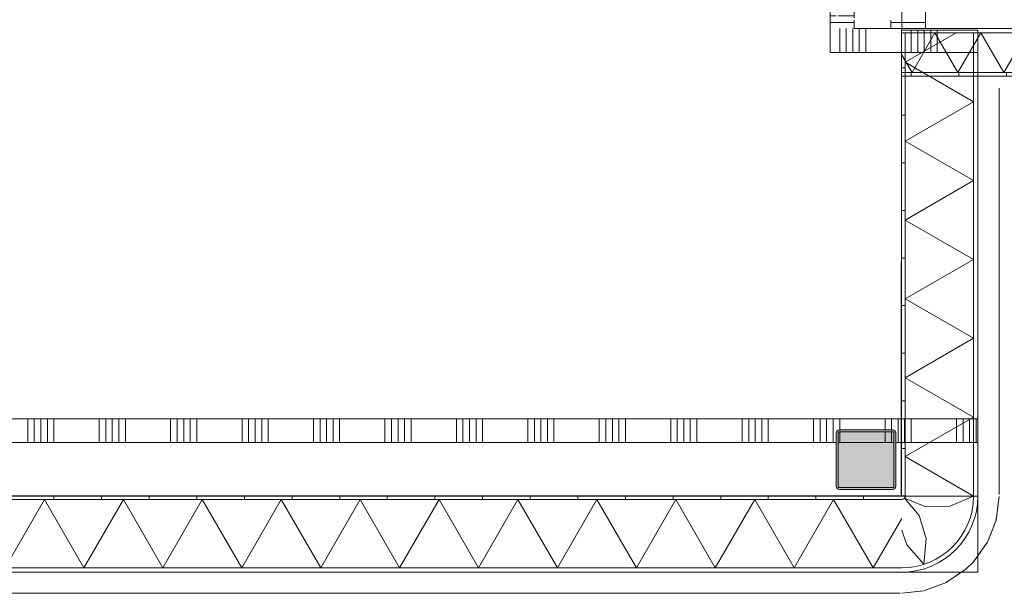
# Model space of a CAD drawing. Header units: millimetres. Extents: x -409 to 257590, y -7854 to 67330.
# Tile 72 of 205: x 58056 to 62191, y -409 to 2002. Entities that reach past the tile are written whole.
import ezdxf

# ---------------------------------------------------------------- set-up
doc = ezdxf.new("R2010")
doc.units = ezdxf.units.MM
doc.header["$MEASUREMENT"] = 0
doc.linetypes.add('B0702', pattern=[117.37, 78.119999, -39.250001])
for name, color, linetype in [('New_21 Buitenwanden', 7, 'Continuous'), ('New_21 Buitenwanden Doorsnede-arcering', 7, 'Continuous'), ('New_21 Buitenwanden Laagscheidingslijnen', 7, 'Continuous'), ('New_22 NC Binnenwanden', 7, 'Continuous'), ('New_22 NC Binnenwanden Doorsnede-arcering', 7, 'Continuous'), ('New_23 Vloeren', 7, 'Continuous'), ('New_41 Buitenwandafwerking houten latten', 7, 'Continuous'), ('New_Z Ruimtefuncties Zone omranding', 7, 'Continuous'), ('S-COLS-____-OTLN.RVT S', 7, 'Continuous'), ('S-COLS-____-OTLN.RVT S 2D arcering', 7, 'Continuous')]:
    doc.layers.add(name, color=color, linetype=linetype)

# ---------------------------------------------------------------- blocks, each defined once
blk = doc.blocks.new('Slab_1_2', base_point=(0, 42578.3))
at = {"layer": 'New_23 Vloeren', "color": 1, "linetype": 'Continuous', "lineweight": 0, "flags": 128}
blk.add_lwpolyline([(0, 39540), (0, 17060), (25600, 17060), (25600, 17609.8), (25675, 17609.8), (25675, 23014.6), (28539.8, 23014.6), (28539.8, 23140.4), (29892.5, 23140.4), (29892.5, 17609.8), (30010, 17609.8), (30010, 0), (61758.5, 0), (61760, 1964.4), (61760.2, 1964.4), (61758.1, 8599), (73460, 8599)], dxfattribs=at)
blk = doc.blocks.new('*X673')
at = {"layer": 'New_22 NC Binnenwanden Doorsnede-arcering', "color": 254, "linetype": 'Continuous', "lineweight": 0, "true_color": 0xe9ebeb}
for p, q in [((58090.3, 225), (58090.3, 325)), ((58117.7, 225), (58117.7, 325)), ((58145.1, 225), (58145.1, 325)), ((58172.6, 225), (58172.6, 325)), ((58200, 225), (58200, 325)), ((58390.3, 225), (58390.3, 325)), ((58417.7, 225), (58417.7, 325)), ((58445.1, 225), (58445.1, 325)), ((58472.6, 225), (58472.6, 325)), ((58500, 225), (58500, 325)), ((58690.3, 225), (58690.3, 325)), ((58717.7, 225), (58717.7, 325)), ((58745.1, 225), (58745.1, 325)), ((58772.6, 225), (58772.6, 325)), ((58800, 225), (58800, 325)), ((58990.3, 225), (58990.3, 325)), ((59017.7, 225), (59017.7, 325)), ((59045.1, 225), (59045.1, 325)), ((59072.6, 225), (59072.6, 325)), ((59100, 225), (59100, 325)), ((59290.3, 225), (59290.3, 325)), ((59317.7, 225), (59317.7, 325)), ((59345.1, 225), (59345.1, 325)), ((59372.6, 225), (59372.6, 325)), ((59400, 225), (59400, 325)), ((59590.3, 225), (59590.3, 325)), ((59617.7, 225), (59617.7, 325)), ((59645.1, 225), (59645.1, 325)), ((59672.6, 225), (59672.6, 325)), ((59700, 225), (59700, 325)), ((59890.3, 225), (59890.3, 325)), ((59917.7, 225), (59917.7, 325)), ((59945.1, 225), (59945.1, 325)), ((59972.6, 225), (59972.6, 325)), ((60000, 225), (60000, 325)), ((60190.3, 225), (60190.3, 325)), ((60217.7, 225), (60217.7, 325)), ((60245.1, 225), (60245.1, 325)), ((60272.6, 225), (60272.6, 325)), ((60300, 225), (60300, 325)), ((60490.3, 225), (60490.3, 325)), ((60517.7, 225), (60517.7, 325)), ((60545.1, 225), (60545.1, 325)), ((60572.6, 225), (60572.6, 325)), ((60600, 225), (60600, 325)), ((60790.3, 225), (60790.3, 325)), ((60817.7, 225), (60817.7, 325)), ((60845.1, 225), (60845.1, 325)), ((60872.6, 225), (60872.6, 325)), ((60900, 225), (60900, 325)), ((61090.3, 225), (61090.3, 325)), ((61117.7, 225), (61117.7, 325)), ((61145.1, 225), (61145.1, 325)), ((61172.6, 225), (61172.6, 325)), ((61200, 225), (61200, 325)), ((61390.3, 225), (61390.3, 325)), ((61417.7, 225), (61417.7, 325)), ((61445.1, 225), (61445.1, 325)), ((61472.6, 225), (61472.6, 325)), ((61500, 274.6), (61500, 325)), ((61690.3, 275), (61690.3, 325)), ((61717.7, 275), (61717.7, 325)), ((61745.1, 225), (61745.1, 325))]:
    blk.add_line(p, q, dxfattribs=at)
blk = doc.blocks.new('*X674')
at = {"layer": 'New_22 NC Binnenwanden Doorsnede-arcering', "color": 254, "linetype": 'Continuous', "lineweight": 0, "true_color": 0xe9ebeb}
for p, q in [((61500, 225), (61500, 266.6)), ((61690.3, 225), (61690.3, 267)), ((61717.7, 225), (61717.7, 267))]:
    blk.add_line(p, q, dxfattribs=at)
blk = doc.blocks.new('*X680')
at = {"layer": 'New_22 NC Binnenwanden Doorsnede-arcering', "color": 254, "linetype": 'Continuous', "lineweight": 0, "true_color": 0xe9ebeb}
blk.add_line((62072.6, 225), (62072.6, 325), dxfattribs=at)
blk = doc.blocks.new('*X682')
at = {"layer": 'New_22 NC Binnenwanden Doorsnede-arcering', "color": 254, "linetype": 'Continuous', "lineweight": 0, "true_color": 0xe9ebeb}
blk.add_line((61772.6, 225), (61772.6, 325), dxfattribs=at)
blk = doc.blocks.new('*X684')
at = {"layer": 'New_22 NC Binnenwanden Doorsnede-arcering', "color": 254, "linetype": 'Continuous', "lineweight": 0, "true_color": 0xe9ebeb}
for p, q in [((61800, 225), (61800, 325)), ((61990.3, 225), (61990.3, 325)), ((62017.7, 225), (62017.7, 325)), ((62045.1, 225), (62045.1, 325))]:
    blk.add_line(p, q, dxfattribs=at)
blk = doc.blocks.new('Wall_147_2', base_point=(61760, 325))
at = {"layer": 'New_21 Buitenwanden', "color": 8, "linetype": 'Continuous', "lineweight": 0, "true_color": 0x778488}
for p, q in [((61775, 325), (61760, 325)), ((61775.1, 325), (61775, 325)), ((62062.1, 325), (61775.1, 325)), ((62062.2, 325), (62062.1, 325)), ((62080.2, 325), (62062.2, 325)), ((62080.2, 225), (62080.2, 325)), ((61760, 225), (61775, 225)), ((61775, 225), (61775.1, 225)), ((61775.1, 225), (62062.1, 225)), ((62062.1, 225), (62062.2, 225)), ((62062.2, 225), (62080.2, 225))]:
    blk.add_line(p, q, dxfattribs=at)
at = {"layer": 'New_22 NC Binnenwanden', "color": 8, "linetype": 'Continuous', "lineweight": 0, "true_color": 0x778488, "flags": 128}
for points in [[(61760, 325), (58020, 325)], [(57970, 225), (61485, 225)], [(61493, 225), (61727, 225)], [(61735, 225), (61760, 225)]]:
    blk.add_lwpolyline(points, dxfattribs=at)
at = {"layer": 'New_22 NC Binnenwanden', "color": 8, "lineweight": 0, "true_color": 0x778488}
for name in ['*X673', '*X682', '*X684', '*X680', '*X674']:
    blk.add_blockref(name, (0, 0), dxfattribs=at)
blk = doc.blocks.new('*X745')
at = {"layer": 'New_22 NC Binnenwanden Doorsnede-arcering', "color": 254, "linetype": 'Continuous', "lineweight": 0, "true_color": 0xe9ebeb}
for p, q in [((61554.9, 1959.3), (61554.9, 1864.4)), ((61500, 1904.4), (61500, 1864.4)), ((61527.4, 1931.8), (61527.4, 1864.4))]:
    blk.add_line(p, q, dxfattribs=at)
blk = doc.blocks.new('*X746')
at = {"layer": 'New_22 NC Binnenwanden Doorsnede-arcering', "color": 254, "linetype": 'Continuous', "lineweight": 0, "true_color": 0xe9ebeb}
for p, q in [((61582.3, 1964.4), (61582.3, 1864.4)), ((61609.7, 1964.4), (61609.7, 1864.4))]:
    blk.add_line(p, q, dxfattribs=at)
blk = doc.blocks.new('*X747')
at = {"layer": 'New_22 NC Binnenwanden Doorsnede-arcering', "color": 254, "linetype": 'Continuous', "lineweight": 0, "true_color": 0xe9ebeb}
for p, q in [((61500, 1964.4), (61500, 1904.4)), ((61527.4, 1964.4), (61527.4, 1931.8)), ((61554.9, 1964.4), (61554.9, 1959.3))]:
    blk.add_line(p, q, dxfattribs=at)
blk = doc.blocks.new('*X752')
at = {"layer": 'New_22 NC Binnenwanden Doorsnede-arcering', "color": 254, "linetype": 'Continuous', "lineweight": 0, "true_color": 0xe9ebeb}
for p, q in [((61800, 1957.4), (61800, 1864.4)), ((61827.4, 1957.4), (61827.4, 1864.4)), ((61854.9, 1957.4), (61854.9, 1864.4)), ((61882.3, 1957.4), (61882.3, 1864.4)), ((61909.7, 1957.4), (61909.7, 1864.4))]:
    blk.add_line(p, q, dxfattribs=at)
blk = doc.blocks.new('Wall_163_2', base_point=(61760, 1864.4))
at = {"layer": 'New_21 Buitenwanden', "color": 8, "linetype": 'Continuous', "lineweight": 0, "true_color": 0x778488}
for p, q in [((62080.2, 1864.4), (62080.2, 1957.4)), ((61760, 1864.4), (61775, 1864.4)), ((61775, 1864.4), (61775.1, 1864.4)), ((61775.1, 1864.4), (62062.1, 1864.4)), ((62062.1, 1864.4), (62062.2, 1864.4)), ((62062.2, 1864.4), (62080.2, 1864.4))]:
    blk.add_line(p, q, dxfattribs=at)
at = {"layer": 'New_22 NC Binnenwanden', "color": 8, "linetype": 'Continuous', "lineweight": 0, "true_color": 0x778488, "flags": 128}
for points in [[(61460, 1864.4), (61460, 1964.4)], [(61760, 1964.4), (61560, 1964.4)], [(61760, 1957.4), (61760, 1964.4)], [(61460, 1864.4), (61760, 1864.4)]]:
    blk.add_lwpolyline(points, dxfattribs=at)
at = {"layer": 'New_22 NC Binnenwanden', "color": 8, "lineweight": 0, "true_color": 0x778488}
for name in ['*X747', '*X745', '*X746', '*X752']:
    blk.add_blockref(name, (0, 0), dxfattribs=at)
blk = doc.blocks.new('*X754')
at = {"layer": 'New_22 NC Binnenwanden Doorsnede-arcering', "color": 254, "linetype": 'Continuous', "lineweight": 0, "true_color": 0xe9ebeb}
for p, q in [((61560, 6517.7), (61460, 6517.7)), ((61560, 6490.3), (61460, 6490.3)), ((61560, 6300), (61460, 6300)), ((61560, 6272.6), (61460, 6272.6)), ((61560, 6245.1), (61460, 6245.1)), ((61560, 6217.7), (61460, 6217.7)), ((61560, 6190.3), (61460, 6190.3)), ((61560, 6000), (61460, 6000)), ((61560, 5972.6), (61460, 5972.6)), ((61560, 5945.1), (61460, 5945.1)), ((61560, 5917.7), (61460, 5917.7)), ((61560, 5890.3), (61460, 5890.3)), ((61560, 5700), (61460, 5700)), ((61560, 5672.6), (61460, 5672.6)), ((61560, 5645.1), (61460, 5645.1)), ((61560, 5617.7), (61460, 5617.7)), ((61560, 5590.3), (61460, 5590.3)), ((61560, 5400), (61460, 5400)), ((61560, 5372.6), (61460, 5372.6)), ((61560, 5345.1), (61460, 5345.1)), ((61560, 5317.7), (61460, 5317.7)), ((61560, 5290.3), (61460, 5290.3)), ((61560, 5100), (61460, 5100)), ((61560, 5072.6), (61460, 5072.6)), ((61560, 5045.1), (61460, 5045.1)), ((61560, 5017.7), (61460, 5017.7)), ((61560, 4990.3), (61460, 4990.3)), ((61560, 4800), (61460, 4800)), ((61560, 4772.6), (61460, 4772.6)), ((61560, 4745.1), (61460, 4745.1)), ((61560, 4717.7), (61460, 4717.7)), ((61560, 4690.3), (61460, 4690.3)), ((61560, 4500), (61460, 4500)), ((61560, 4472.6), (61460, 4472.6)), ((61560, 4445.1), (61460, 4445.1)), ((61560, 4417.7), (61460, 4417.7)), ((61560, 4390.3), (61460, 4390.3)), ((61560, 4200), (61460, 4200)), ((61560, 4172.6), (61460, 4172.6)), ((61560, 4145.1), (61460, 4145.1)), ((61560, 4117.7), (61460, 4117.7)), ((61560, 4090.3), (61460, 4090.3)), ((61560, 3900), (61460, 3900)), ((61560, 3872.6), (61460, 3872.6)), ((61560, 3845.1), (61460, 3845.1)), ((61560, 3817.7), (61460, 3817.7)), ((61560, 3790.3), (61460, 3790.3)), ((61560, 3600), (61460, 3600)), ((61560, 3572.6), (61460, 3572.6)), ((61560, 3545.1), (61460, 3545.1)), ((61560, 3517.7), (61460, 3517.7)), ((61560, 3490.3), (61460, 3490.3)), ((61560, 3300), (61460, 3300)), ((61560, 3272.6), (61460, 3272.6)), ((61560, 3245.1), (61460, 3245.1)), ((61560, 3217.7), (61460, 3217.7)), ((61560, 3190.3), (61460, 3190.3)), ((61560, 3000), (61460, 3000)), ((61560, 2972.6), (61460, 2972.6)), ((61560, 2945.1), (61460, 2945.1)), ((61560, 2917.7), (61460, 2917.7)), ((61560, 2890.3), (61460, 2890.3)), ((61560, 2700), (61460, 2700)), ((61560, 2672.6), (61460, 2672.6)), ((61560, 2645.1), (61460, 2645.1)), ((61560, 2617.7), (61460, 2617.7)), ((61560, 2590.3), (61460, 2590.3)), ((61560, 2400), (61460, 2400)), ((61560, 2372.6), (61460, 2372.6)), ((61560, 2345.1), (61460, 2345.1)), ((61560, 2317.7), (61460, 2317.7)), ((61560, 2290.3), (61460, 2290.3)), ((61485.1, 2100), (61460, 2100)), ((61485.1, 2072.6), (61460, 2072.6)), ((61485.1, 2045.1), (61460, 2045.1)), ((61485.1, 2017.7), (61460, 2017.7)), ((61560, 1990.3), (61460, 1990.3))]:
    blk.add_line(p, q, dxfattribs=at)
blk = doc.blocks.new('*X755')
at = {"layer": 'New_22 NC Binnenwanden Doorsnede-arcering', "color": 254, "linetype": 'Continuous', "lineweight": 0, "true_color": 0xe9ebeb}
for p, q in [((61560, 2100), (61493.1, 2100)), ((61560, 2072.6), (61493.1, 2072.6)), ((61560, 2045.1), (61493.1, 2045.1)), ((61560, 2017.7), (61493.1, 2017.7))]:
    blk.add_line(p, q, dxfattribs=at)
blk = doc.blocks.new('Wall_164_2', base_point=(61460, 1864.4))
at = {"layer": 'New_22 NC Binnenwanden', "color": 8, "linetype": 'Continuous', "lineweight": 0, "true_color": 0x778488, "flags": 128}
for points in [[(61460, 6529.8), (61460, 1964.4)], [(61560, 2250.4), (61560, 6529.8)], [(61560, 2008.4), (61560, 2242.4)], [(61560, 1964.4), (61560, 2000.4)]]:
    blk.add_lwpolyline(points, dxfattribs=at)
at = {"layer": 'New_22 NC Binnenwanden', "color": 8, "lineweight": 0, "true_color": 0x778488}
for name in ['*X754', '*X755']:
    blk.add_blockref(name, (0, 0), dxfattribs=at)
blk = doc.blocks.new('*X821')
at = {"layer": 'New_21 Buitenwanden Doorsnede-arcering', "linetype": 'Continuous', "lineweight": 0, "true_color": 0xe9ebeb}
for points in [[(61800.1, 1946.4), (61760, 1946.4), (61760, 1946.3), (61800.1, 1946.3)], [(61950.1, 1946.3), (62100.1, 1946.3), (62100.1, 1946.4), (61950.1, 1946.4)], [(62250.1, 1946.3), (62270, 1946.3), (62270, 1946.4), (62250.1, 1946.4)]]:
    blk.add_hatch(color=254, dxfattribs=at).paths.add_polyline_path(points)
blk = doc.blocks.new('*X822')
at = {"layer": 'New_21 Buitenwanden Doorsnede-arcering', "linetype": 'Continuous', "lineweight": 0, "true_color": 0xe9ebeb}
for points in [[(61760, 1779.2), (61800.1, 1779.2), (61800.1, 1779.3), (61760, 1779.3)], [(62100.1, 1779.3), (61950.1, 1779.3), (61950.1, 1779.2), (62100.1, 1779.2)], [(62270, 1779.3), (62250.1, 1779.3), (62250.1, 1779.2), (62270, 1779.2)]]:
    blk.add_hatch(color=254, dxfattribs=at).paths.add_polyline_path(points)
blk = doc.blocks.new('*X823')
at = {"layer": 'New_21 Buitenwanden Doorsnede-arcering', "color": 254, "linetype": 'Continuous', "lineweight": 0, "true_color": 0xe9ebeb}
for p, q in [((61900, 1946.3), (61803.6, 1779.3)), ((61900, 1946.3), (61996.5, 1779.3)), ((62092.9, 1946.3), (61996.5, 1779.3)), ((62092.9, 1946.3), (62189.3, 1779.3)), ((62270, 1919.1), (62189.3, 1779.3)), ((61760, 1854.9), (61803.6, 1779.3))]:
    blk.add_line(p, q, dxfattribs=at)
blk = doc.blocks.new('Wall_189_2', base_point=(62270, 1964.4))
at = {"layer": 'New_21 Buitenwanden Doorsnede-arcering', "linetype": 'Continuous', "lineweight": 0, "true_color": 0xe9ebeb}
h = blk.add_hatch(dxfattribs=at)
h.set_pattern_fill('930_Lijnen_vert_200_0002', color=254, style=0, pattern_type=2)
h.set_pattern_definition([(269.99952, (0, 0), (-200, 0.0017), [])])
h.paths.add_polyline_path([(61760, 1764.2), (62270, 1764.2), (62270, 1779.2), (61760, 1779.2)])
at = {"layer": 'New_21 Buitenwanden', "color": 8, "linetype": 'Continuous', "lineweight": 0, "true_color": 0x778488, "flags": 128}
for points in [[(62270, 1964.4), (61760, 1964.4)], [(61760, 1964.4), (61760, 1946.4)], [(61760, 1946.4), (61760, 1946.3)], [(61760, 1946.3), (61760, 1779.3)], [(62270, 1964.4), (62270, 1946.4)], [(62270, 1946.4), (62270, 1946.3)], [(62270, 1946.3), (62270, 1779.3)], [(61760, 1779.3), (61760, 1779.2)], [(61760, 1779.2), (61760, 1764.2)], [(62270, 1779.3), (62270, 1779.2)], [(62270, 1779.2), (62270, 1764.2)], [(61760, 1764.2), (62270, 1764.2)]]:
    blk.add_lwpolyline(points, dxfattribs=at)
at = {"layer": 'New_21 Buitenwanden Laagscheidingslijnen', "color": 8, "linetype": 'Continuous', "lineweight": 0, "true_color": 0x778488}
for p, q in [((62270, 1946.4), (61760, 1946.4)), ((62270, 1946.3), (61760, 1946.3)), ((61760, 1779.3), (62270, 1779.3)), ((61760, 1779.2), (62270, 1779.2))]:
    blk.add_line(p, q, dxfattribs=at)
at = {"layer": 'New_21 Buitenwanden', "color": 8, "lineweight": 0, "true_color": 0x778488}
for name in ['*X821', '*X823', '*X822']:
    blk.add_blockref(name, (0, 0), dxfattribs=at)
blk = doc.blocks.new('*X901')
at = {"layer": 'New_22 NC Binnenwanden Doorsnede-arcering', "color": 254, "linetype": 'Continuous', "lineweight": 0, "true_color": 0xe9ebeb}
blk.add_line((61860, 1990.2), (61715, 1990.2), dxfattribs=at)
blk = doc.blocks.new('Wall_223_2', base_point=(61715, 8565))
at = {"layer": 'New_22 NC Binnenwanden', "color": 8, "linetype": 'Continuous', "lineweight": 0, "true_color": 0x778488, "flags": 128}
for points in [[(61860, 1964.4), (61860, 8565)], [(61715, 2000.4), (61715, 1964.4)], [(61715, 1964.4), (61860, 1964.4)]]:
    blk.add_lwpolyline(points, dxfattribs=at)
at = {"layer": 'New_22 NC Binnenwanden', "color": 8, "lineweight": 0, "true_color": 0x778488}
blk.add_blockref('*X901', (0, 0), dxfattribs=at)
blk = doc.blocks.new('Curtain Wall_57_2')
at = {"layer": 'New_41 Buitenwandafwerking houten latten', "color": 1, "linetype": 'Continuous', "lineweight": 0}
for p, q in [((57962.7, -409), (58062.7, -409)), ((58062.7, -409), (58162.7, -409)), ((58162.7, -409), (58262.7, -409)), ((58262.7, -409), (58307.3, -409)), ((58307.3, -409), (58407.3, -409)), ((58407.3, -409), (58507.3, -409)), ((58507.3, -409), (58607.3, -409)), ((58607.3, -409), (58651.9, -409)), ((58651.9, -409), (58751.9, -409)), ((58751.9, -409), (58851.9, -409)), ((58851.9, -409), (58951.9, -409)), ((58951.9, -409), (58996.5, -409)), ((58996.5, -409), (59096.5, -409)), ((59096.5, -409), (59196.5, -409)), ((59196.5, -409), (59296.5, -409)), ((59296.5, -409), (59341.1, -409)), ((59341.1, -409), (59441.1, -409)), ((59441.1, -409), (59541.1, -409)), ((59541.1, -409), (59641.1, -409)), ((59641.1, -409), (59685.7, -409)), ((59685.7, -409), (59785.7, -409)), ((59785.7, -409), (59885.7, -409)), ((59885.7, -409), (59985.7, -409)), ((59985.7, -409), (60030.3, -409)), ((60030.3, -409), (60130.3, -409)), ((60130.3, -409), (60230.3, -409)), ((60230.3, -409), (60330.3, -409)), ((60330.3, -409), (60374.9, -409)), ((60374.9, -409), (60474.9, -409)), ((60474.9, -409), (60574.9, -409)), ((60574.9, -409), (60674.9, -409)), ((60674.9, -409), (60719.5, -409)), ((60719.5, -409), (60819.5, -409)), ((60819.5, -409), (60919.5, -409)), ((60919.5, -409), (61019.5, -409)), ((61019.5, -409), (61064.1, -409)), ((61064.1, -409), (61164.1, -409)), ((61164.1, -409), (61264.1, -409)), ((61264.1, -409), (61364.1, -409)), ((61364.1, -409), (61408.7, -409)), ((61408.7, -409), (61508.7, -409)), ((61508.7, -409), (61608.7, -409)), ((61608.7, -409), (61708.7, -409)), ((61708.7, -409), (61753.2, -409))]:
    blk.add_line(p, q, dxfattribs=at)
at = {"layer": 'New_41 Buitenwandafwerking houten latten', "color": 253, "linetype": 'B0702', "lineweight": 0, "true_color": 0x99a3a6, "flags": 128}
blk.add_lwpolyline([(30009.8, -409), (30050.1, -409), (30150.1, -409), (30250.1, -409), (30350.1, -409), (30394.7, -409), (30494.7, -409), (30594.7, -409), (30694.7, -409), (30739.3, -409), (30839.3, -409), (30939.3, -409), (31039.3, -409), (31083.9, -409), (31183.9, -409), (31283.9, -409), (31383.9, -409), (31428.5, -409), (31528.5, -409), (31628.5, -409), (31728.5, -409), (31773.1, -409), (31873.1, -409), (31973.1, -409), (32073.1, -409), (32117.7, -409), (32217.7, -409), (32317.7, -409), (32417.7, -409), (32462.3, -409), (32562.3, -409), (32662.3, -409), (32762.3, -409), (32806.9, -409), (32906.9, -409), (33006.9, -409), (33106.9, -409), (33151.5, -409), (33251.5, -409), (33351.5, -409), (33451.5, -409), (33496.1, -409), (33596.1, -409), (33696.1, -409), (33796.1, -409), (33840.7, -409), (33940.7, -409), (34040.7, -409), (34140.7, -409), (34185.3, -409), (34285.3, -409), (34385.3, -409), (34485.3, -409), (34529.9, -409), (34629.9, -409), (34729.9, -409), (34829.9, -409), (34874.5, -409), (34974.5, -409), (35074.5, -409), (35174.5, -409), (35219.1, -409), (35319.1, -409), (35419.1, -409), (35519.1, -409), (35563.7, -409), (35663.7, -409), (35763.7, -409), (35863.7, -409), (35908.3, -409), (36008.3, -409), (36108.3, -409), (36208.3, -409), (36252.9, -409), (36352.9, -409), (36452.9, -409), (36552.9, -409), (36597.5, -409), (36697.5, -409), (36797.5, -409), (36897.5, -409), (36942.1, -409), (37042.1, -409), (37142.1, -409), (37242.1, -409), (37286.7, -409), (37386.7, -409), (37486.7, -409), (37586.7, -409), (37631.3, -409), (37731.3, -409), (37831.3, -409), (37931.3, -409), (37975.9, -409), (38075.9, -409), (38175.9, -409), (38275.9, -409), (38320.5, -409), (38420.5, -409), (38520.5, -409), (38620.5, -409), (38665.1, -409), (38765.1, -409), (38865.1, -409), (38965.1, -409), (39009.7, -409), (39109.7, -409), (39209.7, -409), (39309.7, -409), (39354.3, -409), (39454.3, -409), (39554.3, -409), (39654.3, -409), (39698.9, -409), (39798.9, -409), (39898.9, -409), (39998.9, -409), (40043.5, -409), (40143.5, -409), (40243.5, -409), (40343.5, -409), (40388.1, -409), (40488.1, -409), (40588.1, -409), (40688.1, -409), (40732.7, -409), (40832.7, -409), (40932.7, -409), (41032.7, -409), (41077.3, -409), (41177.3, -409), (41277.3, -409), (41377.3, -409), (41421.9, -409), (41521.9, -409), (41621.9, -409), (41721.9, -409), (41766.5, -409), (41866.5, -409), (41966.5, -409), (42066.5, -409), (42111.1, -409), (42211.1, -409), (42311.1, -409), (42411.1, -409), (42455.7, -409), (42555.7, -409), (42655.7, -409), (42755.7, -409), (42800.3, -409), (42900.3, -409), (43000.3, -409), (43100.3, -409), (43144.9, -409), (43244.9, -409), (43344.9, -409), (43444.9, -409), (43489.5, -409), (43589.5, -409), (43689.5, -409), (43789.5, -409), (43834.1, -409), (43934.1, -409), (44034.1, -409), (44134.1, -409), (44178.7, -409), (44278.7, -409), (44378.7, -409), (44478.7, -409), (44523.3, -409), (44623.3, -409), (44723.3, -409), (44823.3, -409), (44867.9, -409), (44967.9, -409), (45067.9, -409), (45167.9, -409), (45212.5, -409), (45312.5, -409), (45412.5, -409), (45512.5, -409), (45557.1, -409), (45657.1, -409), (45757.1, -409), (45857.1, -409), (45901.7, -409), (46001.7, -409), (46101.7, -409), (46201.7, -409), (46246.3, -409), (46346.3, -409), (46446.3, -409), (46546.3, -409), (46590.9, -409), (46690.9, -409), (46790.9, -409), (46890.9, -409), (46935.5, -409), (47035.5, -409), (47135.5, -409), (47235.5, -409), (47280.1, -409), (47380.1, -409), (47480.1, -409), (47580.1, -409), (47624.7, -409), (47724.7, -409), (47824.7, -409), (47924.7, -409), (47969.3, -409), (48069.3, -409), (48169.3, -409), (48269.3, -409), (48313.9, -409), (48413.9, -409), (48513.9, -409), (48613.9, -409), (48658.5, -409), (48758.5, -409), (48858.5, -409), (48958.5, -409), (49003.1, -409), (49103.1, -409), (49203.1, -409), (49303.1, -409), (49347.7, -409), (49447.7, -409), (49547.7, -409), (49647.7, -409), (49692.3, -409), (49792.3, -409), (49892.3, -409), (49992.3, -409), (50036.9, -409), (50136.9, -409), (50236.9, -409), (50336.9, -409), (50381.5, -409), (50481.5, -409), (50581.5, -409), (50681.5, -409), (50726.1, -409), (50826.1, -409), (50926.1, -409), (51026.1, -409), (51070.7, -409), (51170.7, -409), (51270.7, -409), (51370.7, -409), (51415.3, -409), (51515.3, -409), (51615.3, -409), (51715.3, -409), (51759.9, -409), (51859.9, -409), (51959.9, -409), (52059.9, -409), (52104.5, -409), (52204.5, -409), (52304.5, -409), (52404.5, -409), (52449.1, -409), (52549.1, -409), (52649.1, -409), (52749.1, -409), (52793.7, -409), (52893.7, -409), (52993.7, -409), (53093.7, -409), (53138.3, -409), (53238.3, -409), (53338.3, -409), (53438.3, -409), (53482.9, -409), (53582.9, -409), (53682.9, -409), (53782.9, -409), (53827.5, -409), (53927.5, -409), (54027.5, -409), (54127.5, -409), (54172.1, -409), (54272.1, -409), (54372.1, -409), (54472.1, -409), (54516.7, -409), (54616.7, -409), (54716.7, -409), (54816.7, -409), (54861.3, -409), (54961.3, -409), (55061.3, -409), (55161.3, -409), (55205.9, -409), (55305.9, -409), (55405.9, -409), (55505.9, -409), (55550.5, -409), (55650.5, -409), (55750.5, -409), (55850.5, -409), (55895.1, -409), (55995.1, -409), (56095.1, -409), (56195.1, -409), (56239.7, -409), (56339.7, -409), (56439.7, -409), (56539.7, -409), (56584.3, -409), (56684.3, -409), (56784.3, -409), (56884.3, -409), (56928.9, -409), (57028.9, -409), (57128.9, -409), (57228.9, -409), (57273.5, -409), (57373.5, -409), (57473.5, -409), (57573.5, -409), (57618.1, -409), (57718.1, -409), (57818.1, -409), (57918.1, -409), (57962.7, -409), (58062.7, -409), (58162.7, -409), (58262.7, -409), (58307.3, -409), (58407.3, -409), (58507.3, -409), (58607.3, -409), (58651.9, -409), (58751.9, -409), (58851.9, -409), (58951.9, -409), (58996.5, -409), (59096.5, -409), (59196.5, -409), (59296.5, -409), (59341.1, -409), (59441.1, -409), (59541.1, -409), (59641.1, -409), (59685.7, -409), (59785.7, -409), (59885.7, -409), (59985.7, -409), (60030.3, -409), (60130.3, -409), (60230.3, -409), (60330.3, -409), (60374.9, -409), (60474.9, -409), (60574.9, -409), (60674.9, -409), (60719.5, -409), (60819.5, -409), (60919.5, -409), (61019.5, -409), (61064.1, -409), (61164.1, -409), (61264.1, -409), (61364.1, -409), (61408.7, -409), (61508.7, -409), (61608.7, -409), (61708.7, -409), (61753.2, -409)], dxfattribs=at)
blk = doc.blocks.new('Wall_274_2', base_point=(30010, 0))
at = {"layer": 'New_21 Buitenwanden', "color": 8, "linetype": 'Continuous', "lineweight": 0, "true_color": 0x778488, "flags": 128}
for points in [[(61760, 0), (30010, 0)], [(29707.8, -320.2), (62080.2, -320.2)], [(62080.2, -320.2), (62080.2, -302.2)]]:
    blk.add_lwpolyline(points, dxfattribs=at)
blk = doc.blocks.new('*X1189')
at = {"layer": 'New_21 Buitenwanden Doorsnede-arcering', "linetype": 'Continuous', "lineweight": 0, "true_color": 0xe9ebeb}
for points in [[(62062.1, 1796.9), (62062.2, 1796.9), (62062.2, 1946.4), (62062.1, 1946.4)], [(62062.2, 1646.9), (62062.1, 1646.9), (62062.1, 1496.9), (62062.2, 1496.9)], [(62062.2, 1346.9), (62062.1, 1346.9), (62062.1, 1196.9), (62062.2, 1196.9)], [(62062.2, 1046.9), (62062.1, 1046.9), (62062.1, 896.9), (62062.2, 896.9)], [(62062.2, 746.9), (62062.1, 746.9), (62062.1, 596.9), (62062.2, 596.9)], [(62062.2, 446.9), (62062.1, 446.9), (62062.1, 296.9), (62062.2, 296.9)], [(62062.2, 146.9), (62062.1, 146.9), (62062.1, 0), (62062.2, 0)]]:
    blk.add_hatch(color=254, dxfattribs=at).paths.add_polyline_path(points)
blk = doc.blocks.new('*X1190')
at = {"layer": 'New_21 Buitenwanden Doorsnede-arcering', "linetype": 'Continuous', "lineweight": 0, "true_color": 0xe9ebeb}
for points in [[(61775, 1946.4), (61775, 1796.9), (61775.1, 1796.9), (61775.1, 1946.4)], [(61775.1, 1646.9), (61775, 1646.9), (61775, 1496.9), (61775.1, 1496.9)], [(61775.1, 1346.9), (61775, 1346.9), (61775, 1196.9), (61775.1, 1196.9)], [(61775.1, 1046.9), (61775, 1046.9), (61775, 896.9), (61775.1, 896.9)], [(61775.1, 746.9), (61775, 746.9), (61775, 596.9), (61775.1, 596.9)], [(61775.1, 446.9), (61775, 446.9), (61775, 296.9), (61775.1, 296.9)], [(61775, 146.9), (61775, 0), (61775.1, 0), (61775.1, 146.9)]]:
    blk.add_hatch(color=254, dxfattribs=at).paths.add_polyline_path(points)
blk = doc.blocks.new('*X1191')
at = {"layer": 'New_21 Buitenwanden Doorsnede-arcering', "color": 254, "linetype": 'Continuous', "lineweight": 0, "true_color": 0xe9ebeb}
for p, q in [((61989.4, 1946.4), (61775.1, 1822.7)), ((62062.1, 1657), (61775.1, 1822.7)), ((62062.1, 1657), (61775.1, 1491.3)), ((62062.1, 1325.6), (61775.1, 1491.3)), ((62062.1, 1325.6), (61775.1, 1159.9)), ((62062.1, 994.2), (61775.1, 1159.9)), ((62062.1, 994.2), (61775.1, 828.5)), ((62062.1, 662.8), (61775.1, 828.5)), ((62062.1, 662.8), (61775.1, 497.1)), ((62062.1, 331.4), (61775.1, 497.1)), ((62062.1, 331.4), (61775.1, 165.7)), ((62062.1, 0), (61775.1, 165.7))]:
    blk.add_line(p, q, dxfattribs=at)
blk = doc.blocks.new('Wall_275_2', base_point=(62080.2, 1946.4))
at = {"layer": 'New_21 Buitenwanden Doorsnede-arcering', "linetype": 'Continuous', "lineweight": 0, "true_color": 0xe9ebeb}
h = blk.add_hatch(dxfattribs=at)
h.set_pattern_fill('930_Lijnen_vert_200_0002', color=254, style=0, pattern_type=2)
h.set_pattern_definition([(180, (0, 0), (0, 200), [])])
h.paths.add_polyline_path([(61760, 1946.4), (61760, 0), (61775, 0), (61775, 1946.4)])
at = {"layer": 'New_21 Buitenwanden', "color": 8, "linetype": 'Continuous', "lineweight": 0, "true_color": 0x778488, "flags": 128}
for points in [[(61760, 1946.4), (61760, 0)], [(61775, 1946.4), (61760, 1946.4)], [(61775.1, 1946.4), (61775, 1946.4)], [(62062.1, 1946.4), (61775.1, 1946.4)], [(62062.2, 1946.4), (62062.1, 1946.4)], [(62080.2, 1946.4), (62062.2, 1946.4)], [(62080.2, 0), (62080.2, 1946.4)], [(61775, 0), (61760, 0)], [(61775.1, 0), (61775, 0)], [(62062.1, 0), (61775.1, 0)], [(62062.2, 0), (62062.1, 0)], [(62080.2, 0), (62062.2, 0)]]:
    blk.add_lwpolyline(points, dxfattribs=at)
at = {"layer": 'New_21 Buitenwanden Laagscheidingslijnen', "color": 8, "linetype": 'Continuous', "lineweight": 0, "true_color": 0x778488}
for p, q in [((61775, 1946.4), (61775, 0)), ((61775.1, 1946.4), (61775.1, 0)), ((62062.1, 0), (62062.1, 1946.4)), ((62062.2, 0), (62062.2, 1946.4))]:
    blk.add_line(p, q, dxfattribs=at)
at = {"layer": 'New_21 Buitenwanden', "color": 8, "lineweight": 0, "true_color": 0x778488}
for name in ['*X1190', '*X1191', '*X1189']:
    blk.add_blockref(name, (0, 0), dxfattribs=at)
blk = doc.blocks.new('*X1193')
at = {"layer": 'New_21 Buitenwanden Doorsnede-arcering', "linetype": 'Continuous', "lineweight": 0, "true_color": 0xe9ebeb}
for points in [[(58349.9775, -301.9), (58199.9775, -301.9), (58199.9775, -302), (58349.9775, -302)], [(58649.9775, -301.9), (58499.9775, -301.9), (58499.9775, -302), (58649.9775, -302)], [(58949.9775, -301.9), (58799.9775, -301.9), (58799.9775, -302), (58949.9775, -302)], [(59249.9775, -301.9), (59099.9775, -301.9), (59099.9775, -302), (59249.9775, -302)], [(59549.9775, -301.9), (59399.9775, -301.9), (59399.9775, -302), (59549.9775, -302)], [(59849.9775, -301.9), (59699.9775, -301.9), (59699.9775, -302), (59849.9775, -302)], [(60149.9775, -301.9), (59999.9775, -301.9), (59999.9775, -302), (60149.9775, -302)], [(60449.9775, -301.9), (60299.9775, -301.9), (60299.9775, -302), (60449.9775, -302)], [(60749.9775, -301.9), (60599.9775, -301.9), (60599.9775, -302), (60749.9775, -302)], [(61049.9775, -301.9), (60899.9775, -301.9), (60899.9775, -302), (61049.9775, -302)], [(61349.9775, -301.9), (61199.9775, -301.9), (61199.9775, -302), (61349.9775, -302)], [(61649.9775, -301.9), (61499.9775, -301.9), (61499.9775, -302), (61649.9775, -302)]]:
    blk.add_hatch(color=254, dxfattribs=at).paths.add_polyline_path(points)
blk = doc.blocks.new('*X1194')
at = {"layer": 'New_21 Buitenwanden Doorsnede-arcering', "linetype": 'Continuous', "lineweight": 0, "true_color": 0xe9ebeb}
for points in [[(58199.9925, -14.9), (58349.9925, -14.9), (58349.9925, -14.8), (58199.9925, -14.8)], [(58499.9925, -14.9), (58649.9925, -14.9), (58649.9925, -14.8), (58499.9925, -14.8)], [(58799.9925, -14.9), (58949.9925, -14.9), (58949.9925, -14.8), (58799.9925, -14.8)], [(59099.9925, -14.9), (59249.9925, -14.9), (59249.9925, -14.8), (59099.9925, -14.8)], [(59399.9925, -14.9), (59549.9925, -14.9), (59549.9925, -14.8), (59399.9925, -14.8)], [(59699.9925, -14.9), (59849.9925, -14.9), (59849.9925, -14.8), (59699.9925, -14.8)], [(59999.9925, -14.9), (60149.9925, -14.9), (60149.9925, -14.8), (59999.9925, -14.8)], [(60299.9925, -14.9), (60449.9925, -14.9), (60449.9925, -14.8), (60299.9925, -14.8)], [(60599.9925, -14.9), (60749.9925, -14.9), (60749.9925, -14.8), (60599.9925, -14.8)], [(60899.9925, -14.9), (61049.9925, -14.9), (61049.9925, -14.8), (60899.9925, -14.8)], [(61199.9925, -14.9), (61349.9925, -14.9), (61349.9925, -14.8), (61199.9925, -14.8)], [(61499.9925, -14.9), (61649.9925, -14.9), (61649.9925, -14.8), (61499.9925, -14.8)]]:
    blk.add_hatch(color=254, dxfattribs=at).paths.add_polyline_path(points)
blk = doc.blocks.new('*X1195')
at = {"layer": 'New_21 Buitenwanden Doorsnede-arcering', "color": 254, "linetype": 'Continuous', "lineweight": 0, "true_color": 0xe9ebeb}
for p, q in [((57994.8, -301.9), (58160.5, -14.9)), ((58326.2, -301.9), (58160.5, -14.9)), ((58326.2, -301.9), (58491.9, -14.9)), ((58657.6, -301.9), (58491.9, -14.9)), ((58657.6, -301.9), (58823.3, -14.9)), ((58989, -301.9), (58823.3, -14.9)), ((58989, -301.9), (59154.7, -14.9)), ((59320.4, -301.9), (59154.7, -14.9)), ((59320.4, -301.9), (59486.1, -14.9)), ((59651.8, -301.9), (59486.1, -14.9)), ((59651.8, -301.9), (59817.5, -14.9)), ((59983.2, -301.9), (59817.5, -14.9)), ((59983.2, -301.9), (60148.9, -14.9)), ((60314.6, -301.9), (60148.9, -14.9)), ((60314.6, -301.9), (60480.3, -14.9)), ((60646, -301.9), (60480.3, -14.9)), ((60646, -301.9), (60811.7, -14.9)), ((60977.4, -301.9), (60811.7, -14.9)), ((60977.4, -301.9), (61143.1, -14.9)), ((61308.8, -301.9), (61143.1, -14.9)), ((61308.8, -301.9), (61474.5, -14.9)), ((61640.2, -301.9), (61474.5, -14.9)), ((61640.2, -301.9), (61760.2, -94.1))]:
    blk.add_line(p, q, dxfattribs=at)
blk = doc.blocks.new('Wall_276_2', base_point=(61760.2, -320))
at = {"layer": 'New_21 Buitenwanden Doorsnede-arcering', "linetype": 'Continuous', "lineweight": 0, "true_color": 0xe9ebeb}
h = blk.add_hatch(dxfattribs=at)
h.set_pattern_fill('930_Lijnen_vert_200_0002', color=254, style=0, pattern_type=2)
h.set_pattern_definition([(90, (0, 0), (-200, 0), [])])
h.paths.add_polyline_path([(61760.2, 0.2), (30009.8, 0.2), (30009.8, -14.8), (61760.2, -14.8)])
at = {"layer": 'New_21 Buitenwanden', "color": 8, "linetype": 'Continuous', "lineweight": 0, "true_color": 0x778488, "flags": 128}
for points in [[(61760.2, 0.2), (30009.8, 0.2)], [(61760.2, 0), (61760.2, 0.2)], [(61760.2, -14.9), (61760.2, -14.8)], [(61760.2, -15.1), (61760.2, -14.9)], [(30009.8, -320), (61760.2, -320)], [(61760.2, -301.9), (61760.2, -301.9)], [(61760.2, -302), (61760.2, -302)]]:
    blk.add_lwpolyline(points, dxfattribs=at)
at = {"layer": 'New_21 Buitenwanden Laagscheidingslijnen', "color": 8, "linetype": 'Continuous', "lineweight": 0, "true_color": 0x778488}
for p, q in [((61760.2, -14.8), (30009.8, -14.8)), ((61760.2, -14.9), (30009.8, -14.9)), ((30009.8, -301.9), (61760.2, -301.9)), ((30009.8, -302), (61760.2, -302))]:
    blk.add_line(p, q, dxfattribs=at)
at = {"layer": 'New_21 Buitenwanden', "color": 8, "lineweight": 0, "true_color": 0x778488}
for name in ['*X1194', '*X1195', '*X1193']:
    blk.add_blockref(name, (0, 0), dxfattribs=at)
blk = doc.blocks.new('Wall_277_2', base_point=(61760, 1957.4))
at = {"layer": 'New_21 Buitenwanden', "color": 8, "linetype": 'Continuous', "lineweight": 0, "true_color": 0x778488}
for p, q in [((61760, 1864.4), (61775, 1864.4)), ((61775, 1864.4), (61775.1, 1864.4)), ((61775.1, 1864.4), (62062.1, 1864.4)), ((62062.1, 1864.4), (62062.2, 1864.4)), ((62062.2, 1864.4), (62080.2, 1864.4)), ((61775, 325), (61760, 325)), ((61775.1, 325), (61775, 325)), ((62062.1, 325), (61775.1, 325)), ((62062.2, 325), (62062.1, 325)), ((62080.2, 325), (62062.2, 325)), ((61760, 225), (61775, 225)), ((61775, 225), (61775.1, 225)), ((61775.1, 225), (62062.1, 225)), ((62062.1, 225), (62062.2, 225)), ((62062.2, 225), (62080.2, 225))]:
    blk.add_line(p, q, dxfattribs=at)
at = {"layer": 'New_21 Buitenwanden', "color": 8, "linetype": 'Continuous', "lineweight": 0, "true_color": 0x778488, "flags": 128}
for points in [[(61775, 1957.4), (61760, 1957.4)], [(61775.1, 1957.4), (61775, 1957.4)], [(62062.1, 1957.4), (61775.1, 1957.4)], [(62062.2, 1957.4), (62062.1, 1957.4)], [(62080.2, 1957.4), (62062.2, 1957.4)], [(62080.2, -302.2), (62080.2, 1957.4)], [(61760, 1864.4), (61760, 325)], [(61760, 225), (61760, 0)]]:
    blk.add_lwpolyline(points, dxfattribs=at)
blk = doc.blocks.new('*X1460')
at = {"layer": 'New_21 Buitenwanden Doorsnede-arcering', "linetype": 'Continuous', "lineweight": 0, "true_color": 0xe9ebeb}
for points in [[(62004.4, -177.4), (61954.6, -227.3), (61954.7, -227.4), (62004.5, -177.5), (62034.5, -118.6), (62034.3, -118.8)], [(62034.3, -118.8), (62034.5, -118.6), (62042.5, -103), (62042.4, -102.9)], [(61760.2, -302), (61809.4, -294.2), (61809.3, -294.1), (61760.2, -301.9)]]:
    blk.add_hatch(color=254, dxfattribs=at).paths.add_polyline_path(points)
blk = doc.blocks.new('*X1461')
at = {"layer": 'New_21 Buitenwanden Doorsnede-arcering', "linetype": 'Continuous', "lineweight": 0, "true_color": 0xe9ebeb}
blk.add_hatch(color=254, dxfattribs=at).paths.add_polyline_path([(61775.2, 0), (61770.8, -10.6), (61760.2, -15), (61760.2, -15.1), (61770.9, -10.7), (61775.3, 0)])
blk = doc.blocks.new('*X1462')
at = {"layer": 'New_21 Buitenwanden Doorsnede-arcering', "color": 254, "linetype": 'Continuous', "lineweight": 0, "true_color": 0xe9ebeb}
for p, q in [((62062.1, 0), (61961.9, -42.9)), ((61861.2, -45), (61772.3, -8.8)), ((61834.2, -82.2), (61772.3, -8.8)), ((61863.3, -178.6), (61834.2, -82.2)), ((61961.9, -42.9), (61861.2, -45)), ((61781.8, -205.1), (61760.2, -143.2)), ((61853.5, -287.1), (61781.8, -205.1)), ((61853.5, -287.1), (61863.3, -178.6))]:
    blk.add_line(p, q, dxfattribs=at)
blk = doc.blocks.new('Wall_350_2', base_point=(61760.2, -320))
at = {"layer": 'New_21 Buitenwanden Doorsnede-arcering', "linetype": 'Continuous', "lineweight": 0, "true_color": 0xe9ebeb}
h = blk.add_hatch(dxfattribs=at)
h.set_pattern_fill('930_Lijnen_vert_200_0002', color=254, style=0, pattern_type=2)
h.set_pattern_definition([(315, (0, 0), (141.42136, 141.42136), [])])
h.paths.add_polyline_path([(61760.2, 0), (61760.2, -15, 0.414214), (61775.2, 0)])
at = {"layer": 'New_21 Buitenwanden', "color": 8, "linetype": 'Continuous', "lineweight": 0, "true_color": 0x778488, "flags": 128}
for points in [[(62062.1, 0), (61760.2, 0)], [(62062.2, 0), (62062.1, 0)], [(62080.2, 0), (62062.2, 0)], [(61760.2, -15.1), (61760.2, -14.8)], [(61760.2, -301.9), (61760.2, -301.9)], [(61760.2, -302), (61760.2, -302)]]:
    blk.add_lwpolyline(points, dxfattribs=at)
at = {"layer": 'New_21 Buitenwanden', "color": 8, "linetype": 'Continuous', "lineweight": 0, "true_color": 0x778488}
blk.add_arc((61760.2, 0), 320, 270, 0, dxfattribs=at)
at = {"layer": 'New_21 Buitenwanden Laagscheidingslijnen', "color": 8, "linetype": 'Continuous', "lineweight": 0, "true_color": 0x778488}
for radius, start, end in [(302, 270, 0), (15, 270.0763, 0.0763), (301.9, 270, 0), (15.1, 270.0758, 0.0758)]:
    blk.add_arc((61760.2, 0), radius, start, end, dxfattribs=at)
at = {"layer": 'New_21 Buitenwanden', "color": 8, "lineweight": 0, "true_color": 0x778488}
for name in ['*X1461', '*X1462', '*X1460']:
    blk.add_blockref(name, (0, 0), dxfattribs=at)
blk = doc.blocks.new('Column 356[39]_2', base_point=(0.5, 3))
at = {"layer": 'S-COLS-____-OTLN.RVT S 2D arcering', "linetype": 'Continuous', "lineweight": 0, "true_color": 0x778488}
h = blk.add_hatch(color=8, dxfattribs=at)
h.paths.add_polyline_path([(61485.5, 41), (61486.5, 36), (61489.3, 31.8), (61493.5, 28.9), (61498.5, 28), (61722.5, 28), (61727.5, 28.9), (61731.7, 31.8), (61734.5, 36), (61735.5, 41), (61735.5, 265), (61734.5, 269.9), (61731.7, 274.1), (61727.5, 277), (61722.5, 278), (61498.5, 278), (61493.5, 277), (61489.3, 274.1), (61486.5, 269.9), (61485.5, 265)])
h.paths.add_polyline_path([(61722.5, 36), (61498.5, 36), (61496.6, 36.3), (61495, 37.4), (61493.9, 39), (61493.5, 41), (61493.5, 265), (61493.9, 266.9), (61495, 268.5), (61496.6, 269.6), (61498.5, 270), (61722.5, 270), (61724.4, 269.6), (61726.1, 268.5), (61727.1, 266.9), (61727.5, 265), (61727.5, 41), (61727.1, 39), (61726.1, 37.4), (61724.4, 36.3)], flags=0)
blk.add_hatch(color=8, dxfattribs=at).paths.add_polyline_path([(61722.5, 270), (61498.5, 270), (61496.6, 269.6), (61495, 268.5), (61493.9, 266.9), (61493.5, 265), (61493.5, 41), (61493.9, 39), (61495, 37.4), (61496.6, 36.3), (61498.5, 36), (61722.5, 36), (61724.4, 36.3), (61726.1, 37.4), (61727.1, 39), (61727.5, 41), (61727.5, 265), (61727.1, 266.9), (61726.1, 268.5), (61724.4, 269.6)])
at = {"layer": 'S-COLS-____-OTLN.RVT S', "color": 1, "linetype": 'Continuous', "lineweight": 0}
for p, q in [((61486.5, 269.9), (61485.5, 265)), ((61485.5, 265), (61485.5, 41)), ((61489.3, 274.1), (61486.5, 269.9)), ((61493.5, 277), (61489.3, 274.1)), ((61498.5, 278), (61493.5, 277)), ((61493.5, 265), (61493.9, 266.9)), ((61493.5, 41), (61493.5, 265)), ((61493.9, 266.9), (61495, 268.5)), ((61495, 268.5), (61496.6, 269.6)), ((61496.6, 269.6), (61498.5, 270)), ((61722.5, 278), (61498.5, 278)), ((61498.5, 270), (61722.5, 270)), ((61727.5, 277), (61722.5, 278)), ((61722.5, 270), (61724.4, 269.6)), ((61724.4, 269.6), (61726.1, 268.5)), ((61726.1, 268.5), (61727.1, 266.9)), ((61727.1, 266.9), (61727.5, 265)), ((61731.7, 274.1), (61727.5, 277)), ((61727.5, 265), (61727.5, 41)), ((61734.5, 269.9), (61731.7, 274.1)), ((61735.5, 265), (61734.5, 269.9)), ((61735.5, 41), (61735.5, 265)), ((61485.5, 41), (61486.5, 36)), ((61486.5, 36), (61489.3, 31.8)), ((61489.3, 31.8), (61493.5, 28.9)), ((61493.9, 39), (61493.5, 41)), ((61493.5, 28.9), (61498.5, 28)), ((61495, 37.4), (61493.9, 39)), ((61496.6, 36.3), (61495, 37.4)), ((61498.5, 36), (61496.6, 36.3)), ((61722.5, 36), (61498.5, 36)), ((61498.5, 28), (61722.5, 28)), ((61724.4, 36.3), (61722.5, 36)), ((61722.5, 28), (61727.5, 28.9)), ((61726.1, 37.4), (61724.4, 36.3)), ((61727.1, 39), (61726.1, 37.4)), ((61727.5, 41), (61727.1, 39)), ((61727.5, 28.9), (61731.7, 31.8)), ((61731.7, 31.8), (61734.5, 36)), ((61734.5, 36), (61735.5, 41))]:
    blk.add_line(p, q, dxfattribs=at)
blk = doc.blocks.new('Curtain Wall_77_2')
at = {"layer": 'New_41 Buitenwandafwerking houten latten', "color": 1, "linetype": 'Continuous', "lineweight": 0}
for p, q in [((62169.2, 1619.6), (62169.2, 1713.7)), ((62169.2, 1519.6), (62169.2, 1619.6)), ((62169.2, 1419.6), (62169.2, 1519.6)), ((62169.2, 1374.6), (62169.2, 1419.6)), ((62169.2, 1274.6), (62169.2, 1374.6)), ((62169.2, 1174.6), (62169.2, 1274.6)), ((62169.2, 1074.6), (62169.2, 1174.6)), ((62169.2, 1029.6), (62169.2, 1074.6)), ((62169.2, 929.6), (62169.2, 1029.6)), ((62169.3, 829.6), (62169.2, 929.6)), ((62169.3, 729.6), (62169.3, 829.6)), ((62169.3, 684.6), (62169.3, 729.6)), ((62169.3, 584.6), (62169.3, 684.6)), ((62169.3, 484.6), (62169.3, 584.6)), ((62169.3, 384.6), (62169.3, 484.6)), ((62169.3, 339.6), (62169.3, 384.6)), ((62169.3, 239.6), (62169.3, 339.6)), ((62169.3, 139.6), (62169.3, 239.6)), ((62169.3, 39.6), (62169.3, 139.6)), ((62169.3, 7), (62169.3, 39.6))]:
    blk.add_line(p, q, dxfattribs=at)
at = {"layer": 'New_41 Buitenwandafwerking houten latten', "color": 253, "linetype": 'B0702', "lineweight": 0, "true_color": 0x99a3a6, "flags": 128}
for points in [[(62169.2, 1520.6), (62169.2, 1619.6), (62169.2, 1713.7)], [(62169.3, 729.6), (62169.3, 829.6), (62169.2, 929.6), (62169.2, 1029.6), (62169.2, 1074.6), (62169.2, 1174.6), (62169.2, 1274.6), (62169.2, 1374.6), (62169.2, 1419.6), (62169.2, 1519.6), (62169.2, 1520.6)], [(62169.3, 7), (62169.3, 39.6), (62169.3, 139.6), (62169.3, 239.6), (62169.3, 339.6), (62169.3, 384.6), (62169.3, 484.6), (62169.3, 584.6), (62169.3, 684.6), (62169.3, 729.6)]]:
    blk.add_lwpolyline(points, dxfattribs=at)
blk = doc.blocks.new('Curtain Wall_81_2')
at = {"layer": 'New_41 Buitenwandafwerking houten latten', "color": 1, "linetype": 'Continuous', "lineweight": 0}
for p, q in [((62156.5, -101.6), (62169.3, -2.4)), ((62120, -194.7), (62156.5, -101.6)), ((62061.9, -276.2), (62120, -194.7)), ((62029.8, -307.6), (62061.9, -276.2)), ((61947.1, -363.8), (62029.8, -307.6)), ((61853.2, -398.3), (61947.1, -363.8)), ((61760.2, -409), (61853.2, -398.3))]:
    blk.add_line(p, q, dxfattribs=at)
at = {"layer": 'New_41 Buitenwandafwerking houten latten', "color": 253, "linetype": 'B0702', "lineweight": 0, "true_color": 0x99a3a6, "flags": 128}
blk.add_lwpolyline([(61760.2, -409), (61853.2, -398.3), (61947.1, -363.8), (62029.8, -307.6), (62061.9, -276.2), (62120, -194.7), (62156.5, -101.6), (62169.3, -2.4)], dxfattribs=at)

msp = doc.modelspace()

# ---------------------------------------------------------------- linework, layer by layer
at = {"layer": 'New_Z Ruimtefuncties Zone omranding', "color": 142, "linetype": 'Continuous', "lineweight": 0, "true_color": 0x0ca2d3, "flags": 128}
msp.add_lwpolyline([(58020, 4854.7), (57610, 4854.7), (57610, 325), (61760, 325), (61760, 1864.4), (61460, 1864.4), (61460, 6529.7), (60360.2, 6529.7), (58020, 6529.7)], close=True, dxfattribs=at)

# ---------------------------------------------------------------- block references
at = {"layer": 'New_21 Buitenwanden', "color": 8, "lineweight": 0, "true_color": 0x778488}
for name, p in [('Wall_189_2', (62270, 1964.4)), ('Wall_277_2', (61760, 1957.4)), ('Wall_275_2', (62080.2, 1946.4)), ('Wall_274_2', (30010, 0)), ('Wall_276_2', (61760.2, -320)), ('Wall_350_2', (61760.2, -320))]:
    msp.add_blockref(name, p, dxfattribs=at)
at = {"layer": 'New_22 NC Binnenwanden', "color": 8, "lineweight": 0, "true_color": 0x778488}
for name, p in [('Wall_223_2', (61715, 8565)), ('Wall_164_2', (61460, 1864.4)), ('Wall_163_2', (61760, 1864.4)), ('Wall_147_2', (61760, 325))]:
    msp.add_blockref(name, p, dxfattribs=at)
at = {"layer": 'New_23 Vloeren', "color": 1, "linetype": 'Continuous', "lineweight": 0}
msp.add_blockref('Slab_1_2', (0, 42578.3), dxfattribs=at)
at = {"layer": 'New_41 Buitenwandafwerking houten latten', "linetype": 'Continuous', "lineweight": 0}
for name in ['Curtain Wall_77_2', 'Curtain Wall_81_2', 'Curtain Wall_57_2']:
    msp.add_blockref(name, (0, 0), dxfattribs=at)
at = {"layer": 'S-COLS-____-OTLN.RVT S', "color": 1, "linetype": 'Continuous', "lineweight": 0}
msp.add_blockref('Column 356[39]_2', (0.5, 3), dxfattribs=at)

doc.saveas('drawing.dxf')
